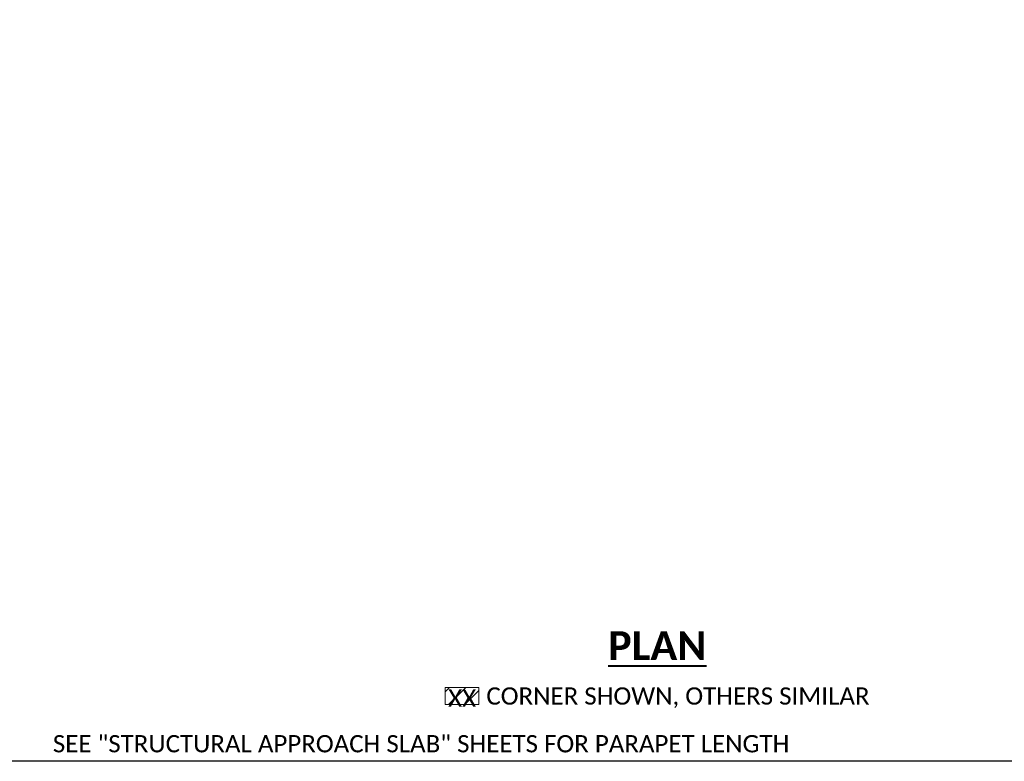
# Model space of a CAD drawing. Extents: x -335 to 1339, y 761 to 1310.
# Tile 4 of 17: x -277 to -192, y 1156 to 1220. Entities that reach past the tile are written whole.
import ezdxf
from ezdxf.enums import TextEntityAlignment as Align

# ---------------------------------------------------------------- set-up
doc = ezdxf.new("R2010")
doc.units = 0
doc.header["$MEASUREMENT"] = 0
doc.layers.add('B_ANNO_DESIGN_NOTES', color=1, linetype='Continuous', lineweight=18, true_color=0xff0000)
for name, color, linetype, lineweight in [('B_ANNO_DIM', 7, 'Continuous', 18), ('B_ANNO_TEXT', 7, 'Continuous', 18), ('B_ANNO_TEXT_TITLE', 7, 'Continuous', 40)]:
    doc.layers.add(name, color=color, linetype=linetype, lineweight=lineweight)
doc.styles.add('Annotative', font='calibri.ttf', dxfattribs={"height": 0.0625})
doc.styles.get("Standard").update_dxf_attribs({"font": 'calibri.ttf'})
doc.styles.add('Title', font='calibrib.ttf', dxfattribs={"height": 0.125})
doc.dimstyles.new('Annotative', dxfattribs={"dimscale": 0, "dimtxt": 0.0625, "dimasz": 0.0625, "dimexe": 0.03125, "dimexo": 0.03125, "dimgap": 0.03125, "dimtad": 1, "dimdec": 3, "dimzin": 3, "dimdsep": 46, "dimlunit": 4, "dimtxsty": 'Standard', "dimblk": 'OPEN30', "dimcen": 0.03125, "dimaunit": 1, "dimadec": 0, "dimazin": 3, "dimtfac": 0.75, "dimtdec": 3, "dimtofl": 0, "dimtmove": 0, "dimatfit": 3, "dimldrblk": 'OPEN30', "dimfxl": 1, "dimtfill": 1, "dimfrac": 1, "dimtolj": 1, "dimtzin": 0, "dimarcsym": 0})

# ---------------------------------------------------------------- blocks, each defined once
blk = doc.blocks.new('_Open30')
at = {"color": 0, "linetype": 'ByBlock', "lineweight": -2}
for p, q in [((-1, 0.268), (0, 0)), ((0, 0), (-1, -0.268)), ((0, 0), (-1, 0))]:
    blk.add_line(p, q, dxfattribs=at)
blk = doc.blocks.new('*D782')
at = {"layer": 'B_ANNO_DIM', "color": 0, "lineweight": -2, "transparency": 16777216}
for p, q in [((12.749, 73.901), (12.749, 98.294)), ((172.4, 73.901), (172.4, 98.294)), ((170.9, 97.544), (14.249, 97.544))]:
    blk.add_line(p, q, dxfattribs=at)
at = {"layer": 'Defpoints', "color": 0, "transparency": 16777216}
for p in [(12.749, 97.544), (12.749, 73.151), (172.4, 73.151)]:
    blk.add_point(p, dxfattribs=at)
at = {"layer": 'B_ANNO_DIM', "color": 0, "lineweight": -2, "transparency": 16777216, "xscale": 1.5, "yscale": 1.5, "zscale": 1.5, "rotation": 180}
blk.add_blockref('_Open30', (12.749, 97.544), dxfattribs=at)
at = {"layer": 'B_ANNO_DIM', "color": 0, "lineweight": -2, "transparency": 16777216, "xscale": 1.5, "yscale": 1.5, "zscale": 1.5}
blk.add_blockref('_Open30', (172.4, 97.544), dxfattribs=at)
at = {"layer": 'B_ANNO_DIM', "color": 0, "transparency": 16777216, "insert": (92.575, 99.063), "char_height": 1.5, "attachment_point": 5, "bg_fill": 3, "box_fill_scale": 1.25, "bg_fill_color": 256, "bg_fill_true_color": 13158600, "bg_fill_transparency": 0}
blk.add_mtext('\\A1;SEE "STRUCTURAL APPROACH SLAB" SHEETS FOR PARAPET LENGTH', dxfattribs=at)
blk = doc.blocks.new('INS_SS32_BASE')
at = {"layer": 'B_ANNO_DESIGN_NOTES'}
h = blk.add_hatch(dxfattribs=at)
h.set_pattern_fill('ANSI31', color=256, scale=8)
h.set_pattern_definition([(45, (95.0886, 104.3849), (-0.7071, 0.7071), [])])
h.paths.add_polyline_path([(94.658, 103.968), (97.604, 103.968), (97.604, 102.468), (94.658, 102.468)])
blk.add_lwpolyline([(94.658, 103.968), (97.604, 103.968), (97.604, 102.468), (94.658, 102.468)], close=True, dxfattribs=at)
at = {"layer": 'B_ANNO_TEXT', "insert": (131.558, 103.968), "char_height": 1.50008, "attachment_point": 3, "style": 'Annotative'}
blk.add_mtext('      CORNER SHOWN, OTHERS SIMILAR', dxfattribs=at)
at = {"layer": 'B_ANNO_TEXT', "lineweight": 30}
for tag, p in [('SUB1', (311.281, 226.103)), ('SUB2', (319.281, 226.103))]:
    blk.add_attdef(tag, text='', height=1.5, dxfattribs=at).set_placement(p, align=Align.MIDDLE_CENTER)
at = {"layer": 'B_ANNO_TEXT', "style": 'Annotative'}
for tag, p in [('CORNER1', (97.357, 101.834)), ('CORNER2', (98.569, 3.306))]:
    blk.add_attdef(tag, text='', height=1.5, dxfattribs=at).set_placement(p, align=Align.BOTTOM_RIGHT)
at = {"layer": 'B_ANNO_TEXT_TITLE', "insert": (113.102, 107.599), "char_height": 2.5, "attachment_point": 5, "line_spacing_factor": 0.8, "style": 'Title', "bg_fill": 3, "box_fill_scale": 1.5, "bg_fill_color": 255, "bg_fill_transparency": 0}
blk.add_mtext('{\\LPLAN}', dxfattribs=at)
blk = doc.blocks.new('*U772')
at = {"layer": 'B_ANNO_DIM', "lineweight": 30}
for tag, p in [('S5BAR1', (158.4042, 231.7439)), ('S5BAR2', (184.1358, 218.628)), ('S5BAR3', (187.2345, 185.3889))]:
    blk.add_attdef(tag, text='', height=1.5, dxfattribs=at).set_placement(p, align=Align.MIDDLE_LEFT)
at = {"layer": 'B_ANNO_DIM', "style": 'Annotative'}
blk.add_attdef('8INSPA2', text='', height=1.5, dxfattribs=at).set_placement((141.9126, 15.4002), align=Align.BOTTOM_RIGHT)
at = {"layer": 'B_ANNO_DIM'}
dim = blk.add_linear_dim(base=(12.749, 97.5442), p1=(172.4003, 73.1513), p2=(12.749, 73.1513), text='SEE "STRUCTURAL APPROACH SLAB" SHEETS FOR PARAPET LENGTH', dimstyle='Annotative', dxfattribs=at)
dim.commit()
dim.dimension.update_dxf_attribs({"geometry": '*D782', "text_midpoint": (92.5747, 99.0627)})

msp = doc.modelspace()

# ---------------------------------------------------------------- block references
msp.add_blockref('*U772', (-335.059, 1058.301))

# ---------------------------------------------------------------- next in the draw order: block references
ref = msp.add_blockref('INS_SS32_BASE', (-335.059, 1058.301))
ref.add_attrib('CORNER1', 'XX', dxfattribs={"layer": 'B_ANNO_TEXT', "height": 1.5, "style": 'Annotative'}).set_placement((-237.702, 1160.135), align=Align.BOTTOM_RIGHT)

doc.saveas('drawing.dxf')
